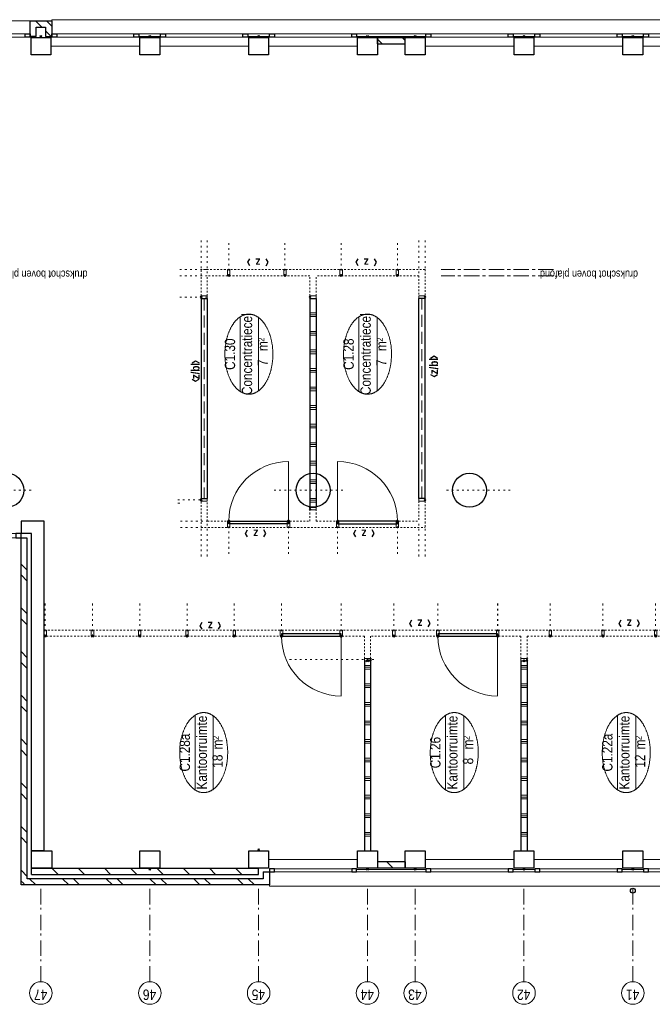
# Model space of a CAD drawing. Header units: millimetres. Extents: x 274596 to 660162, y 141333 to 298920.
# Tile 11 of 165: x 356971 to 367199, y 186494 to 202415. Entities that reach past the tile are written whole.
import ezdxf
from ezdxf.enums import TextEntityAlignment as Align

# ---------------------------------------------------------------- set-up
doc = ezdxf.new("R2010")
doc.units = ezdxf.units.MM
doc.header["$LTSCALE"] = 400
doc.header["$PDMODE"] = 3
doc.header["$PDSIZE"] = 15
for name, pattern in [('STYLE_02', [0.694427, 0.486069, -0.208359]), ('STYLE_05', [0.208282, 0.069427, -0.138855]), ('STYLE_06', [1.041641, 0.625, -0.208282, 0.069427, -0.138931]), ('STYLE_19', [1, 0.625, -0.125, 0.125, -0.125]), ('STYLE_21', [0.138889, 0.069444, -0.069444])]:
    doc.linetypes.add(name, pattern=pattern)
for name, color, linetype, lineweight in [('Binnenkozijnen', 140, 'Continuous', 15), ('Buitenkozijnen', 140, 'Continuous', 15), ('Interieur-deur', 43, 'Continuous', 9), ('Interieur-scheidingswand-horizontaal', 5, 'Continuous', 25), ('Interieur-systeemwand glas', 140, 'STYLE_21', 15), ('Kozijnmerken', 43, 'Continuous', 9), ('Lijn-stramien', 5, 'STYLE_06', 9), ('mat-baksteen', 5, 'Continuous', 25), ('mat-beton (ihwg)', 5, 'Continuous', 25), ('mat-kalkzandsteen', 5, 'Continuous', 25), ('None', 7, 'Continuous', 9), ('Ruimtenummers', 5, 'Continuous', 25), ('Tekst', 140, 'Continuous', 15), ('~None', 5, 'Continuous', 9)]:
    doc.layers.add(name, color=color, linetype=linetype, lineweight=lineweight)
doc.styles.add('Abadi MT Condensed Light', font='txt', dxfattribs={"height": 176.388889})
doc.styles.add('Arial Narrow', font='ARIALN.TTF', dxfattribs={"height": 222.25})
doc.styles.add('Arial Narrow (bold)', font='ARIALNB.TTF', dxfattribs={"height": 172.861111})
doc.styles.get("Standard").update_dxf_attribs({"font": 'arial.ttf'})

# ---------------------------------------------------------------- blocks, each defined once
blk = doc.blocks.new('*X194')
at = {"layer": 'None', "lineweight": 9}
for p, q in [((-15900, 24690), (-15900, 24790)), ((-15870, 24690), (-15870, 24790)), ((-15840, 24690), (-15840, 24790)), ((-15600, 24690), (-15600, 24790)), ((-15570, 24690), (-15570, 24790)), ((-15540, 24690), (-15540, 24790)), ((-15300, 24690), (-15300, 24790)), ((-15270, 24690), (-15270, 24790)), ((-15240, 24690), (-15240, 24790)), ((-15000, 24690), (-15000, 24790)), ((-14970, 24690), (-14970, 24790)), ((-14940, 24690), (-14940, 24790)), ((-14700, 24690), (-14700, 24790)), ((-14670, 24690), (-14670, 24790)), ((-14640, 24690), (-14640, 24790)), ((-14400, 24690), (-14400, 24790)), ((-14370, 24690), (-14370, 24790)), ((-14340, 24690), (-14340, 24790)), ((-14100, 24690), (-14100, 24790)), ((-14070, 24690), (-14070, 24790)), ((-14040, 24690), (-14040, 24790)), ((-13800, 24690), (-13800, 24790)), ((-13770, 24690), (-13770, 24790)), ((-13740, 24690), (-13740, 24790)), ((-13500, 24690), (-13500, 24790)), ((-13470, 24690), (-13470, 24790)), ((-13440, 24690), (-13440, 24790)), ((-13200, 24690), (-13200, 24790)), ((-13170, 24690), (-13170, 24790)), ((-13140, 24690), (-13140, 24790))]:
    blk.add_line(p, q, dxfattribs=at)
blk = doc.blocks.new('*X197')
at = {"layer": 'None', "lineweight": 9}
for p, q in [((-15900, 27220), (-15900, 27320)), ((-15870, 27220), (-15870, 27320)), ((-15840, 27220), (-15840, 27320)), ((-15600, 27220), (-15600, 27320)), ((-15570, 27220), (-15570, 27320)), ((-15540, 27220), (-15540, 27320)), ((-15300, 27220), (-15300, 27320)), ((-15270, 27220), (-15270, 27320)), ((-15240, 27220), (-15240, 27320)), ((-15000, 27220), (-15000, 27320)), ((-14970, 27220), (-14970, 27320)), ((-14940, 27220), (-14940, 27320)), ((-14700, 27220), (-14700, 27320)), ((-14670, 27220), (-14670, 27320)), ((-14640, 27220), (-14640, 27320)), ((-14400, 27220), (-14400, 27320)), ((-14370, 27220), (-14370, 27320)), ((-14340, 27220), (-14340, 27320)), ((-14100, 27220), (-14100, 27320)), ((-14070, 27220), (-14070, 27320)), ((-14040, 27220), (-14040, 27320)), ((-13800, 27220), (-13800, 27320)), ((-13770, 27220), (-13770, 27320)), ((-13740, 27220), (-13740, 27320)), ((-13500, 27220), (-13500, 27320)), ((-13470, 27220), (-13470, 27320)), ((-13440, 27220), (-13440, 27320)), ((-13200, 27220), (-13200, 27320)), ((-13170, 27220), (-13170, 27320)), ((-13140, 27220), (-13140, 27320))]:
    blk.add_line(p, q, dxfattribs=at)
blk = doc.blocks.new('Kolom O 550')
at = {"layer": 'mat-beton (ihwg)', "lineweight": 25}
blk.add_circle((0, 0), 275, dxfattribs=at)
blk = doc.blocks.new('*X825')
at = {"layer": 'None', "lineweight": 9}
for p, q in [((-2819, 32536), (-2719, 32636)), ((-2761, 32418), (-2719, 32460))]:
    blk.add_line(p, q, dxfattribs=at)
blk = doc.blocks.new('*X826')
at = {"layer": 'None', "lineweight": 9}
for p, q in [((-2969, 32386), (-2880, 32475)), ((-2804, 32375), (-2761, 32418))]:
    blk.add_line(p, q, dxfattribs=at)
blk = doc.blocks.new('*X827')
at = {"layer": 'None', "lineweight": 9}
for p, q in [((-3089, 27034), (-3013, 27110)), ((-3038, 26660), (-2989, 26710))]:
    blk.add_line(p, q, dxfattribs=at)
blk = doc.blocks.new('*X828')
at = {"layer": 'None', "lineweight": 9}
for p, q in [((-16658, 32839), (-16627, 32870)), ((-16551, 32770), (-16451, 32870)), ((-16020, 32770), (-15920, 32870)), ((-15844, 32770), (-15744, 32870)), ((-15313, 32770), (-15213, 32870)), ((-15137, 32770), (-15037, 32870)), ((-14606, 32770), (-14506, 32870)), ((-14430, 32770), (-14330, 32870)), ((-13899, 32770), (-13799, 32870)), ((-13723, 32770), (-13623, 32870)), ((-13192, 32770), (-13092, 32870)), ((-13016, 32770), (-12916, 32870)), ((-12485, 32770), (-12385, 32870)), ((-12308, 32770), (-12208, 32870)), ((-11778, 32770), (-11678, 32870)), ((-11601, 32770), (-11501, 32870))]:
    blk.add_line(p, q, dxfattribs=at)
blk = doc.blocks.new('Gevelpui best 1410 (2D)')
at = {"layer": 'Buitenkozijnen', "lineweight": 15}
for p, q in [((-260, 0), (-260, -1410)), ((-260, 0), (-210, 0)), ((-210, 0), (-210, -1410)), ((-260, -1410), (-210, -1410))]:
    blk.add_line(p, q, dxfattribs=at)
at = {"layer": 'Buitenkozijnen', "color": 92, "lineweight": 25}
for points in [[(-260, 0), (-210, 0), (-210, -80), (-260, -80)], [(-260, -1330), (-210, -1330), (-210, -1410), (-260, -1410)]]:
    blk.add_lwpolyline(points, close=True, dxfattribs=at)
at = {"layer": 'None', "color": 43, "linetype": 'Continuous', "lineweight": 9}
blk.add_line((-410, 15), (-410, -1425), dxfattribs=at)
blk = doc.blocks.new('*X860')
at = {"layer": 'None', "lineweight": 9}
blk.add_line((-16419, 26856), (-16319, 26956), dxfattribs=at)
blk = doc.blocks.new('*U52')
at = {"layer": 'Buitenkozijnen', "lineweight": 15}
for p, q in [((-10, 0), (-10, -1960)), ((-10, 0), (40, 0)), ((40, 0), (40, -1960)), ((-10, -1960), (40, -1960))]:
    blk.add_line(p, q, dxfattribs=at)
blk = doc.blocks.new('Gevelpui best 1960')
at = {"layer": 'Buitenkozijnen', "color": 43, "lineweight": 9}
blk.add_line((250, 0), (250, -1960), dxfattribs=at)
at = {"layer": 'Buitenkozijnen', "color": 92, "lineweight": 25}
for points in [[(-10, 0), (40, 0), (40, -80), (-10, -80)], [(-10, -1880), (40, -1880), (40, -1960), (-10, -1960)]]:
    blk.add_lwpolyline(points, close=True, dxfattribs=at)
at = {"layer": 'Buitenkozijnen'}
blk.add_blockref('*U52', (0, 0), dxfattribs=at)
blk = doc.blocks.new('*X893')
at = {"layer": 'None', "lineweight": 9}
for p, q in [((-16689, 32809), (-16658, 32839)), ((-16689, 32632), (-16589, 32732)), ((-16689, 32101), (-16589, 32201)), ((-16689, 31925), (-16589, 32025)), ((-16689, 31394), (-16589, 31494)), ((-16689, 31218), (-16589, 31318)), ((-16689, 30687), (-16589, 30787)), ((-16689, 30511), (-16589, 30611)), ((-16689, 29980), (-16589, 30080)), ((-16689, 29804), (-16589, 29904)), ((-16689, 29273), (-16589, 29373)), ((-16689, 29097), (-16589, 29197))]:
    blk.add_line(p, q, dxfattribs=at)
blk = doc.blocks.new('*X894')
at = {"layer": 'None', "lineweight": 9}
for p, q in [((-16519, 32696), (-16515, 32700)), ((-16519, 32271), (-16419, 32371)), ((-16519, 31847), (-16419, 31947)), ((-16519, 31423), (-16419, 31523)), ((-16519, 30999), (-16419, 31099)), ((-16519, 30574), (-16419, 30674)), ((-16519, 30150), (-16419, 30250)), ((-16519, 29726), (-16419, 29826)), ((-16519, 29302), (-16419, 29402))]:
    blk.add_line(p, q, dxfattribs=at)
blk = doc.blocks.new('*U895')
at = {"layer": 'Buitenkozijnen', "lineweight": 15}
for p, q in [((-11079, 34700), (-11009, 34700)), ((-11079, 32870), (-11079, 34700)), ((-11009, 32870), (-11009, 34700)), ((-11079, 32870), (-11009, 32870))]:
    blk.add_line(p, q, dxfattribs=at)
blk = doc.blocks.new('*U896')
at = {"layer": 'Buitenkozijnen', "color": 92, "lineweight": 25}
for points in [[(-11009, 34700), (-11079, 34700), (-11079, 34617), (-11009, 34617)], [(-11009, 32953), (-11079, 32953), (-11079, 32870), (-11009, 32870)]]:
    blk.add_lwpolyline(points, close=True, dxfattribs=at)
at = {"layer": 'Buitenkozijnen'}
blk.add_blockref('*U895', (0, 0), dxfattribs=at)
blk = doc.blocks.new('HWA')
at = {"layer": 'None', "color": 92, "linetype": 'Continuous', "lineweight": 25}
blk.add_circle((0, -74), 40, dxfattribs=at)
blk = doc.blocks.new('Kolom 280x320')
at = {"layer": 'mat-beton (ihwg)', "lineweight": 25}
blk.add_lwpolyline([(-300, 160), (-20, 160), (-20, -160), (-300, -160)], close=True, dxfattribs=at)
at = {"layer": 'None', "color": 92, "linetype": 'Continuous', "lineweight": 5}
blk.add_point((0, 0), dxfattribs=at)
blk = doc.blocks.new('Ruimtenummer UV 50')
at = {"layer": 'Ruimtenummers', "color": 8, "lineweight": 5}
for p, q in [((602, 157), (-602, 157)), ((595, -137), (-595, -137))]:
    blk.add_line(p, q, dxfattribs=at)
blk.add_open_spline([(-323, 354), (-173, 406), (173, 406), (323, 354), (473, 302), (560, 212), (647, 122), (647, 18), (647, -86), (560, -176), (473, -266), (323, -318), (173, -370), (-173, -370), (-323, -318), (-474, -266), (-560, -176), (-647, -86), (-647, 18), (-647, 122), (-560, 212), (-474, 302), (-323, 354)], degree=2, knots=[0, 0, 0, 0.09962, 0.19924, 0.19924, 0.283607, 0.283607, 0.349619, 0.349619, 0.415638, 0.415638, 0.5, 0.5, 0.59962, 0.69924, 0.69924, 0.783607, 0.783607, 0.849619, 0.849619, 0.915638, 0.915638, 1, 1, 1], dxfattribs=at)
at = {"layer": 'Ruimtenummers', "attachment_point": 2, "style": 'Arial Narrow'}
for s, insert, char_height in [(' 2', (220, -133), 96.8), (' m', (104, -122), 165.9)]:
    blk.add_mtext(s, dxfattribs=dict(at, insert=insert, char_height=char_height))
at = {"layer": 'Ruimtenummers', "style": 'Arial Narrow'}
for tag, p in [('Nummer', (0, 407)), ('Naam', (0, 132)), ('Oppervlak', (-138, -122))]:
    blk.add_attdef(tag, text='', height=166, dxfattribs=at).set_placement(p, align=Align.TOP_CENTER)
blk = doc.blocks.new('Kozijnmerk 50')
at = {"layer": 'Kozijnmerken', "color": 92, "linetype": 'Continuous', "lineweight": 25}
for points in [[(-132, 51), (-165, -6), (-132, -62)], [(132, 51), (165, -6), (132, -62)]]:
    blk.add_lwpolyline(points, dxfattribs=at)
at = {"layer": 'None', "color": 43, "style": 'Arial Narrow (bold)'}
blk.add_attdef('merk', text='', height=138, dxfattribs=at).set_placement((0, 0), align=Align.MIDDLE_CENTER)
blk = doc.blocks.new('*U1469')
at = {"layer": 'Interieur-systeemwand glas', "lineweight": 15}
for p, q in [((-10909, 29960), (-10909, 26340)), ((-10809, 29860), (-10809, 28200)), ((-10809, 28100), (-10809, 26440))]:
    blk.add_line(p, q, dxfattribs=at)
blk = doc.blocks.new('*U1470')
at = {"layer": 'Interieur-scheidingswand-horizontaal', "lineweight": 25}
for p, q in [((-10442, 29960), (-10442, 29860)), ((-7206, 29960), (-10442, 29960)), ((-7206, 29960), (-7206, 29860)), ((-7206, 29860), (-10442, 29860))]:
    blk.add_line(p, q, dxfattribs=at)
at = {"layer": 'Interieur-scheidingswand-horizontaal', "linetype": 'STYLE_02', "lineweight": 9}
blk.add_line((-7206, 29910), (-10442, 29910), dxfattribs=at)
blk = doc.blocks.new('*X1471')
at = {"layer": 'None', "lineweight": 9}
for p, q in [((-10500, 28100), (-10500, 28200)), ((-10470, 28100), (-10470, 28200)), ((-10440, 28100), (-10440, 28200)), ((-10200, 28100), (-10200, 28200)), ((-10170, 28100), (-10170, 28200)), ((-10140, 28100), (-10140, 28200)), ((-9900, 28100), (-9900, 28200)), ((-9870, 28100), (-9870, 28200)), ((-9840, 28100), (-9840, 28200)), ((-9600, 28100), (-9600, 28200)), ((-9570, 28100), (-9570, 28200)), ((-9540, 28100), (-9540, 28200)), ((-9300, 28100), (-9300, 28200)), ((-9270, 28100), (-9270, 28200)), ((-9240, 28100), (-9240, 28200)), ((-9000, 28100), (-9000, 28200)), ((-8970, 28100), (-8970, 28200)), ((-8940, 28100), (-8940, 28200)), ((-8700, 28100), (-8700, 28200)), ((-8670, 28100), (-8670, 28200)), ((-8640, 28100), (-8640, 28200)), ((-8400, 28100), (-8400, 28200)), ((-8370, 28100), (-8370, 28200)), ((-8340, 28100), (-8340, 28200)), ((-8100, 28100), (-8100, 28200)), ((-8070, 28100), (-8070, 28200)), ((-8040, 28100), (-8040, 28200)), ((-7800, 28100), (-7800, 28200)), ((-7770, 28100), (-7770, 28200)), ((-7740, 28100), (-7740, 28200)), ((-7500, 28100), (-7500, 28200)), ((-7470, 28100), (-7470, 28200)), ((-7440, 28100), (-7440, 28200))]:
    blk.add_line(p, q, dxfattribs=at)
blk = doc.blocks.new('*U1472')
at = {"layer": 'Interieur-scheidingswand-horizontaal', "lineweight": 25}
for p, q in [((-10584, 28200), (-10584, 28100)), ((-7206, 28200), (-10584, 28200)), ((-7206, 28200), (-7206, 28100)), ((-7206, 28100), (-10584, 28100))]:
    blk.add_line(p, q, dxfattribs=at)
at = {"layer": 'Interieur-scheidingswand-horizontaal'}
blk.add_blockref('*X1471', (0, 0), dxfattribs=at)
blk = doc.blocks.new('*U1473')
at = {"layer": 'Interieur-systeemwand glas', "lineweight": 15}
for p, q in [((-10909, 29960), (-10482, 29960)), ((-10809, 29860), (-10482, 29860))]:
    blk.add_line(p, q, dxfattribs=at)
blk = doc.blocks.new('*U1474')
at = {"layer": 'Interieur-systeemwand glas', "lineweight": 15}
for p, q in [((-10809, 28200), (-10559, 28200)), ((-10809, 28100), (-10559, 28100))]:
    blk.add_line(p, q, dxfattribs=at)
blk = doc.blocks.new('*U1475')
at = {"layer": 'Interieur-deur', "color": 140, "linetype": 'Continuous', "lineweight": 15}
blk.add_line((-9845, 27753), (-10809, 27753), dxfattribs=at)
at = {"layer": 'Interieur-deur', "color": 92, "linetype": 'Continuous', "lineweight": 25}
blk.add_lwpolyline([(-10809, 26787), (-10809, 27753), (-10849, 27753), (-10849, 26787)], close=True, dxfattribs=at)
at = {"layer": 'Interieur-deur', "color": 140, "linetype": 'Continuous', "lineweight": 15}
blk.add_arc((-10809, 27753), 966, 270, 0, dxfattribs=at)
at = {"layer": 'Interieur-systeemwand glas', "color": 43, "linetype": 'Continuous', "lineweight": 9}
for points in [[(-10809, 27733), (-10809, 27773), (-10909, 27773), (-10909, 27733)], [(-10809, 26767), (-10809, 26807), (-10909, 26807), (-10909, 26767)]]:
    blk.add_lwpolyline(points, close=True, dxfattribs=at)
at = {"layer": 'Lijn-stramien', "color": 8, "linetype": 'STYLE_05', "lineweight": 5}
for p, q in [((-10809, 27753), (-11385, 27753)), ((-10809, 26787), (-11385, 26787))]:
    blk.add_line(p, q, dxfattribs=at)
at = {"layer": 'None', "linetype": 'Continuous', "lineweight": 5}
for p in [(-10809, 27753), (-10809, 26787)]:
    blk.add_point(p, dxfattribs=at)
blk = doc.blocks.new('*U1476')
at = {"layer": 'Interieur-systeemwand glas', "lineweight": 15}
for p, q in [((-10482, 26440), (-10809, 26440)), ((-10482, 26340), (-10909, 26340))]:
    blk.add_line(p, q, dxfattribs=at)
blk = doc.blocks.new('*U1477')
at = {"layer": 'Interieur-deur', "color": 140, "linetype": 'Continuous', "lineweight": 15}
blk.add_line((-9845, 28547), (-10809, 28547), dxfattribs=at)
at = {"layer": 'Interieur-deur', "color": 92, "linetype": 'Continuous', "lineweight": 25}
blk.add_lwpolyline([(-10809, 29513), (-10809, 28547), (-10849, 28547), (-10849, 29513)], close=True, dxfattribs=at)
at = {"layer": 'Interieur-deur', "color": 140, "linetype": 'Continuous', "lineweight": 15}
blk.add_arc((-10809, 28547), 966, 0, 90, dxfattribs=at)
at = {"layer": 'Interieur-systeemwand glas', "color": 43, "linetype": 'Continuous', "lineweight": 9}
for points in [[(-10809, 29533), (-10809, 29493), (-10909, 29493), (-10909, 29533)], [(-10809, 28567), (-10809, 28527), (-10909, 28527), (-10909, 28567)]]:
    blk.add_lwpolyline(points, close=True, dxfattribs=at)
at = {"layer": 'Lijn-stramien', "color": 8, "linetype": 'STYLE_05', "lineweight": 5}
for p, q in [((-10809, 29513), (-11385, 29513)), ((-10809, 28547), (-11385, 28547))]:
    blk.add_line(p, q, dxfattribs=at)
at = {"layer": 'None', "linetype": 'Continuous', "lineweight": 5}
for p in [(-10809, 29513), (-10809, 28547)]:
    blk.add_point(p, dxfattribs=at)
blk = doc.blocks.new('*U1478')
at = {"layer": 'Interieur-systeemwand glas', "color": 43, "linetype": 'Continuous', "lineweight": 9}
blk.add_lwpolyline([(-10584, 28200), (-10584, 28100), (-10624, 28100), (-10624, 28200)], close=True, dxfattribs=at)
at = {"layer": 'Interieur-systeemwand glas', "color": 43, "linetype": 'Continuous', "lineweight": 15}
blk.add_point((-10604, 28200), dxfattribs=at)
blk = doc.blocks.new('*U1489')
at = {"layer": 'Interieur-scheidingswand-horizontaal', "lineweight": 25}
for p, q in [((-10442, 26440), (-7206, 26440)), ((-10442, 26340), (-10442, 26440)), ((-7206, 26340), (-7206, 26440)), ((-10442, 26340), (-7206, 26340))]:
    blk.add_line(p, q, dxfattribs=at)
at = {"layer": 'Interieur-scheidingswand-horizontaal', "linetype": 'STYLE_02', "lineweight": 9}
blk.add_line((-10442, 26390), (-7206, 26390), dxfattribs=at)
blk = doc.blocks.new('*U1490')
at = {"layer": 'Interieur-systeemwand glas', "lineweight": 15}
for p, q in [((-6739, 26340), (-6739, 29960)), ((-6839, 28200), (-6839, 29860)), ((-6839, 26440), (-6839, 28100))]:
    blk.add_line(p, q, dxfattribs=at)
blk = doc.blocks.new('*U1491')
at = {"layer": 'Interieur-systeemwand glas', "lineweight": 15}
for p, q in [((-7166, 29960), (-6739, 29960)), ((-7166, 29860), (-6839, 29860))]:
    blk.add_line(p, q, dxfattribs=at)
blk = doc.blocks.new('*U1492')
at = {"layer": 'Interieur-systeemwand glas', "lineweight": 15}
for p, q in [((-7166, 28200), (-6839, 28200)), ((-7166, 28100), (-6839, 28100))]:
    blk.add_line(p, q, dxfattribs=at)
blk = doc.blocks.new('*U1493')
at = {"layer": 'Interieur-systeemwand glas', "lineweight": 15}
for p, q in [((-6839, 26440), (-7166, 26440)), ((-6739, 26340), (-7166, 26340))]:
    blk.add_line(p, q, dxfattribs=at)
blk = doc.blocks.new('*U1502')
at = {"layer": 'Interieur-systeemwand glas', "color": 43, "linetype": 'Continuous', "lineweight": 9}
blk.add_lwpolyline([(-6839, 29533), (-6839, 29493), (-6739, 29493), (-6739, 29533)], close=True, dxfattribs=at)
at = {"layer": 'None', "linetype": 'Continuous', "lineweight": 5}
blk.add_point((-6839, 29513), dxfattribs=at)
blk = doc.blocks.new('*U1503')
at = {"layer": 'Interieur-systeemwand glas', "color": 43, "linetype": 'Continuous', "lineweight": 9}
blk.add_lwpolyline([(-6839, 28624), (-6839, 28584), (-6739, 28584), (-6739, 28624)], close=True, dxfattribs=at)
at = {"layer": 'None', "linetype": 'Continuous', "lineweight": 5}
blk.add_point((-6839, 28604), dxfattribs=at)
blk = doc.blocks.new('*U1504')
at = {"layer": 'Interieur-systeemwand glas', "color": 43, "linetype": 'Continuous', "lineweight": 9}
blk.add_lwpolyline([(-6839, 27676), (-6839, 27716), (-6739, 27716), (-6739, 27676)], close=True, dxfattribs=at)
at = {"layer": 'None', "linetype": 'Continuous', "lineweight": 5}
blk.add_point((-6839, 27696), dxfattribs=at)
blk = doc.blocks.new('*U1505')
at = {"layer": 'Interieur-systeemwand glas', "color": 43, "linetype": 'Continuous', "lineweight": 9}
blk.add_lwpolyline([(-6839, 26767), (-6839, 26807), (-6739, 26807), (-6739, 26767)], close=True, dxfattribs=at)
at = {"layer": 'None', "linetype": 'Continuous', "lineweight": 5}
blk.add_point((-6839, 26787), dxfattribs=at)
blk = doc.blocks.new('*U1506')
at = {"layer": 'Interieur-systeemwand glas', "color": 43, "linetype": 'Continuous', "lineweight": 9}
blk.add_lwpolyline([(-7206, 29960), (-7206, 29860), (-7166, 29860), (-7166, 29960)], close=True, dxfattribs=at)
at = {"layer": 'Interieur-systeemwand glas', "color": 43, "linetype": 'Continuous', "lineweight": 15}
blk.add_point((-7186, 29960), dxfattribs=at)
blk = doc.blocks.new('*U1507')
at = {"layer": 'Interieur-systeemwand glas', "color": 43, "linetype": 'Continuous', "lineweight": 9}
blk.add_lwpolyline([(-7206, 28200), (-7206, 28100), (-7166, 28100), (-7166, 28200)], close=True, dxfattribs=at)
at = {"layer": 'Interieur-systeemwand glas', "color": 43, "linetype": 'Continuous', "lineweight": 15}
blk.add_point((-7186, 28200), dxfattribs=at)
blk = doc.blocks.new('*U1508')
at = {"layer": 'Interieur-systeemwand glas', "color": 43, "linetype": 'Continuous', "lineweight": 9}
blk.add_lwpolyline([(-7206, 26340), (-7206, 26440), (-7166, 26440), (-7166, 26340)], close=True, dxfattribs=at)
at = {"layer": 'Interieur-systeemwand glas', "color": 43, "linetype": 'Continuous', "lineweight": 15}
blk.add_point((-7186, 26340), dxfattribs=at)
blk = doc.blocks.new('*U1527')
at = {"layer": 'Interieur-systeemwand glas', "color": 43, "linetype": 'Continuous', "lineweight": 9}
for points in [[(-10442, 29960), (-10442, 29860), (-10482, 29860), (-10482, 29960)], [(-10442, 26340), (-10442, 26440), (-10482, 26440), (-10482, 26340)]]:
    blk.add_lwpolyline(points, close=True, dxfattribs=at)
at = {"layer": 'Interieur-systeemwand glas', "color": 43, "linetype": 'Continuous', "lineweight": 15}
for p in [(-10462, 29960), (-10462, 26340)]:
    blk.add_point(p, dxfattribs=at)
at = {"layer": 'Lijn-stramien', "color": 8, "linetype": 'STYLE_05', "lineweight": 5}
for p, q in [((-10909, 30293), (-10909, 29955)), ((-10809, 30293), (-10809, 29855)), ((-10462, 30338), (-10462, 29960)), ((-7186, 29860), (-7186, 30333)), ((-6839, 29860), (-6839, 30333)), ((-6739, 29860), (-6739, 30333)), ((-11377, 29960), (-10909, 29960)), ((-6271, 29960), (-6739, 29960)), ((-11377, 29860), (-10809, 29860)), ((-6271, 29860), (-6839, 29860)), ((-6839, 29513), (-6263, 29513)), ((-6839, 28604), (-6263, 28604)), ((-6839, 27696), (-6263, 27696)), ((-6839, 26787), (-6263, 26787)), ((-11377, 26440), (-10809, 26440)), ((-6271, 26440), (-6839, 26440)), ((-11377, 26340), (-10909, 26340)), ((-6271, 26340), (-6739, 26340))]:
    blk.add_line(p, q, dxfattribs=at)
at = {"layer": 'Interieur-scheidingswand-horizontaal'}
for name in ['*U1470', '*U1472', '*U1489']:
    blk.add_blockref(name, (0, 0), dxfattribs=at)
at = {"layer": 'Interieur-systeemwand glas'}
for name in ['*U1469', '*U1473', '*U1491', '*U1490', '*U1474', '*U1492', '*U1476', '*U1493']:
    blk.add_blockref(name, (0, 0), dxfattribs=at)
at = {"layer": 'Interieur-systeemwand glas', "color": 7}
for name in ['*U1477', '*U1475']:
    blk.add_blockref(name, (0, 0), dxfattribs=at)
at = {"layer": 'None', "color": 7}
for name in ['*U1506', '*U1502', '*U1503', '*U1478', '*U1507', '*U1504', '*U1505', '*U1508']:
    blk.add_blockref(name, (0, 0), dxfattribs=at)
blk = doc.blocks.new('*U1532')
at = {"layer": 'Binnenkozijnen', "color": 7}
blk.add_blockref('*U1527', (0, 0), dxfattribs=at)
blk = doc.blocks.new('*U1538')
at = {"layer": '~None', "color": 140, "linetype": 'STYLE_19', "lineweight": 15}
for p, q in [((-6839, 24260), (-6839, 26080)), ((-6739, 24260), (-6739, 26080))]:
    blk.add_line(p, q, dxfattribs=at)
blk = doc.blocks.new('*U1539')
at = {"layer": 'None', "color": 7}
blk.add_blockref('*U1538', (0, 0), dxfattribs=at)
at = {"layer": 'Tekst', "color": 43, "insert": (-6882, 22897), "char_height": 127, "attachment_point": 1, "rotation": 90, "style": 'Abadi MT Condensed Light'}
blk.add_mtext('drukschot boven plafond', dxfattribs=at)
blk = doc.blocks.new('*U1552')
at = {"layer": '~None', "color": 140, "linetype": 'STYLE_19', "lineweight": 15}
for p, q in [((-6739, 34800), (-8499, 34800)), ((-6739, 33160), (-6739, 34800)), ((-6839, 34700), (-8499, 34700)), ((-6839, 33160), (-6839, 34700))]:
    blk.add_line(p, q, dxfattribs=at)
at = {"layer": 'Tekst', "color": 43, "insert": (-6882, 31797), "char_height": 127, "attachment_point": 1, "rotation": 90, "style": 'Abadi MT Condensed Light'}
blk.add_mtext('drukschot boven plafond', dxfattribs=at)
blk = doc.blocks.new('*U1574')
at = {"layer": 'Interieur-systeemwand glas', "lineweight": 15}
for p, q in [((-13028, 24790), (-12669, 24790)), ((-13028, 24690), (-12669, 24690))]:
    blk.add_line(p, q, dxfattribs=at)
blk = doc.blocks.new('*U1576')
at = {"layer": 'Kozijnmerken', "color": 92, "linetype": 'Continuous', "lineweight": 25}
for points in [[(-12517, 23169), (-12460, 23202), (-12404, 23169)], [(-12517, 22905), (-12460, 22872), (-12404, 22905)]]:
    blk.add_lwpolyline(points, dxfattribs=at)
at = {"layer": 'Kozijnmerken', "color": 0, "flags": 1}
blk.add_attdef('merk', (-12566, 22864), '', height=4.23, dxfattribs=at)
at = {"layer": 'None', "color": 43, "insert": (-12466, 23037), "char_height": 138, "attachment_point": 5, "rotation": 90, "style": 'Arial Narrow (bold)'}
blk.add_mtext('z', dxfattribs=at)
blk = doc.blocks.new('*U1577')
at = {"layer": 'Kozijnmerken', "color": 92, "linetype": 'Continuous', "lineweight": 25}
for points in [[(-12517, 26554), (-12460, 26587), (-12404, 26554)], [(-12517, 26290), (-12460, 26257), (-12404, 26290)]]:
    blk.add_lwpolyline(points, dxfattribs=at)
at = {"layer": 'Kozijnmerken', "color": 0, "flags": 1}
blk.add_attdef('merk', (-12566, 26249), '', height=4.23, dxfattribs=at)
at = {"layer": 'None', "color": 43, "insert": (-12466, 26422), "char_height": 138, "attachment_point": 5, "rotation": 90, "style": 'Arial Narrow (bold)'}
blk.add_mtext('z', dxfattribs=at)
blk = doc.blocks.new('*U1578')
at = {"layer": 'Kozijnmerken', "color": 92, "linetype": 'Continuous', "lineweight": 25}
for points in [[(-12555, 29944), (-12498, 29977), (-12442, 29944)], [(-12555, 29680), (-12498, 29647), (-12442, 29680)]]:
    blk.add_lwpolyline(points, dxfattribs=at)
at = {"layer": 'Kozijnmerken', "color": 0, "flags": 1}
blk.add_attdef('merk', (-12604, 29640), '', height=4.23, dxfattribs=at)
at = {"layer": 'None', "color": 43, "insert": (-12504, 29812), "char_height": 138, "attachment_point": 5, "rotation": 90, "style": 'Arial Narrow (bold)'}
blk.add_mtext('z', dxfattribs=at)
blk = doc.blocks.new('*U1593')
at = {"layer": 'Interieur-systeemwand glas', "color": 43, "linetype": 'Continuous', "lineweight": 9}
for points in [[(-12669, 25185), (-12569, 25185), (-12569, 25145), (-12669, 25145)], [(-13066, 24690), (-13066, 24790), (-13026, 24790), (-13026, 24690)], [(-12669, 24334), (-12569, 24334), (-12569, 24294), (-12669, 24294)]]:
    blk.add_lwpolyline(points, close=True, dxfattribs=at)
at = {"layer": 'Interieur-systeemwand glas', "color": 43, "linetype": 'Continuous', "lineweight": 15}
for p in [(-12669, 25165), (-12669, 25165), (-13046, 24690), (-12669, 24314)]:
    blk.add_point(p, dxfattribs=at)
at = {"layer": 'Lijn-stramien', "color": 8, "linetype": 'STYLE_05', "lineweight": 5}
for p, q in [((-12669, 25165), (-12093, 25165)), ((-12669, 25165), (-12093, 25165)), ((-12669, 24314), (-12093, 24314))]:
    blk.add_line(p, q, dxfattribs=at)
at = {"layer": 'None', "linetype": 'Continuous', "lineweight": 5}
blk.add_point((-13066, 24740), dxfattribs=at)
blk = doc.blocks.new('*U1596')
at = {"layer": 'Interieur-systeemwand glas', "color": 43, "linetype": 'Continuous', "lineweight": 9}
blk.add_lwpolyline([(-12669, 23483), (-12569, 23483), (-12569, 23443), (-12669, 23443)], close=True, dxfattribs=at)
at = {"layer": 'Interieur-systeemwand glas', "color": 43, "linetype": 'Continuous', "lineweight": 15}
for p in [(-12669, 24314), (-12669, 23463)]:
    blk.add_point(p, dxfattribs=at)
at = {"layer": 'Lijn-stramien', "color": 8, "linetype": 'STYLE_05', "lineweight": 5}
for p, q in [((-12669, 24314), (-12093, 24314)), ((-12669, 23463), (-12093, 23463))]:
    blk.add_line(p, q, dxfattribs=at)
blk = doc.blocks.new('*U1598')
at = {"layer": 'Interieur-systeemwand glas', "color": 43, "linetype": 'Continuous', "lineweight": 9}
blk.add_lwpolyline([(-12669, 22632), (-12569, 22632), (-12569, 22592), (-12669, 22592)], close=True, dxfattribs=at)
at = {"layer": 'Interieur-systeemwand glas', "color": 43, "linetype": 'Continuous', "lineweight": 15}
for p in [(-12669, 23463), (-12669, 22612)]:
    blk.add_point(p, dxfattribs=at)
at = {"layer": 'Lijn-stramien', "color": 8, "linetype": 'STYLE_05', "lineweight": 5}
for p, q in [((-12669, 23463), (-12093, 23463)), ((-12669, 22612), (-12093, 22612))]:
    blk.add_line(p, q, dxfattribs=at)
blk = doc.blocks.new('*U1599')
at = {"layer": 'Interieur-deur', "color": 140, "linetype": 'Continuous', "lineweight": 15}
blk.add_line((-13633, 25166), (-12669, 25166), dxfattribs=at)
at = {"layer": 'Interieur-deur', "color": 92, "linetype": 'Continuous', "lineweight": 25}
blk.add_lwpolyline([(-12669, 26132), (-12669, 25166), (-12629, 25166), (-12629, 26132)], close=True, dxfattribs=at)
at = {"layer": 'Interieur-deur', "color": 140, "linetype": 'Continuous', "lineweight": 15}
blk.add_arc((-12669, 25166), 966, 90, 180, dxfattribs=at)
at = {"layer": 'Interieur-systeemwand glas', "color": 43, "linetype": 'Continuous', "lineweight": 9}
for points in [[(-12669, 26152), (-12669, 26112), (-12569, 26112), (-12569, 26152)], [(-12669, 25186), (-12669, 25146), (-12569, 25146), (-12569, 25186)]]:
    blk.add_lwpolyline(points, close=True, dxfattribs=at)
at = {"layer": 'Lijn-stramien', "color": 8, "linetype": 'STYLE_05', "lineweight": 5}
for p, q in [((-12669, 26132), (-12093, 26132)), ((-12669, 25166), (-12093, 25166))]:
    blk.add_line(p, q, dxfattribs=at)
at = {"layer": 'None', "linetype": 'Continuous', "lineweight": 5}
for p in [(-12669, 26132), (-12669, 25166)]:
    blk.add_point(p, dxfattribs=at)
blk = doc.blocks.new('*U1601')
at = {"layer": 'Interieur-systeemwand glas', "color": 43, "linetype": 'Continuous', "lineweight": 9}
blk.add_lwpolyline([(-12669, 26152), (-12569, 26152), (-12569, 26112), (-12669, 26112)], close=True, dxfattribs=at)
at = {"layer": 'Interieur-systeemwand glas', "color": 43, "linetype": 'Continuous', "lineweight": 15}
for p in [(-12669, 26844), (-12669, 26132)]:
    blk.add_point(p, dxfattribs=at)
at = {"layer": 'Lijn-stramien', "color": 8, "linetype": 'STYLE_05', "lineweight": 5}
for p, q in [((-12669, 26844), (-12093, 26844)), ((-12669, 26132), (-12093, 26132))]:
    blk.add_line(p, q, dxfattribs=at)
blk = doc.blocks.new('*U1602')
at = {"layer": 'Interieur-deur', "color": 140, "linetype": 'Continuous', "lineweight": 15}
blk.add_line((-13633, 27695), (-12669, 27695), dxfattribs=at)
at = {"layer": 'Interieur-deur', "color": 92, "linetype": 'Continuous', "lineweight": 25}
blk.add_lwpolyline([(-12669, 28661), (-12669, 27695), (-12629, 27695), (-12629, 28661)], close=True, dxfattribs=at)
at = {"layer": 'Interieur-deur', "color": 140, "linetype": 'Continuous', "lineweight": 15}
blk.add_arc((-12669, 27695), 966, 90, 180, dxfattribs=at)
at = {"layer": 'Interieur-systeemwand glas', "color": 43, "linetype": 'Continuous', "lineweight": 9}
for points in [[(-12669, 28681), (-12669, 28641), (-12569, 28641), (-12569, 28681)], [(-12669, 27715), (-12669, 27675), (-12569, 27675), (-12569, 27715)]]:
    blk.add_lwpolyline(points, close=True, dxfattribs=at)
at = {"layer": 'Lijn-stramien', "color": 8, "linetype": 'STYLE_05', "lineweight": 5}
for p, q in [((-12669, 28661), (-12093, 28661)), ((-12669, 27695), (-12093, 27695))]:
    blk.add_line(p, q, dxfattribs=at)
at = {"layer": 'None', "linetype": 'Continuous', "lineweight": 5}
for p in [(-12669, 28661), (-12669, 27695)]:
    blk.add_point(p, dxfattribs=at)
blk = doc.blocks.new('*U1604')
at = {"layer": 'Interieur-systeemwand glas', "color": 43, "linetype": 'Continuous', "lineweight": 9}
blk.add_lwpolyline([(-12669, 32500), (-12569, 32500), (-12569, 32460), (-12669, 32460)], close=True, dxfattribs=at)
at = {"layer": 'Interieur-systeemwand glas', "color": 43, "linetype": 'Continuous', "lineweight": 15}
blk.add_point((-12669, 32480), dxfattribs=at)
blk = doc.blocks.new('*U1605')
at = {"layer": 'Interieur-systeemwand glas', "color": 43, "linetype": 'Continuous', "lineweight": 9}
blk.add_lwpolyline([(-12669, 31736), (-12569, 31736), (-12569, 31696), (-12669, 31696)], close=True, dxfattribs=at)
at = {"layer": 'Interieur-systeemwand glas', "color": 43, "linetype": 'Continuous', "lineweight": 15}
blk.add_point((-12669, 31716), dxfattribs=at)
blk = doc.blocks.new('*U1606')
at = {"layer": 'Interieur-systeemwand glas', "color": 43, "linetype": 'Continuous', "lineweight": 9}
blk.add_lwpolyline([(-12669, 30972), (-12569, 30972), (-12569, 30932), (-12669, 30932)], close=True, dxfattribs=at)
at = {"layer": 'Interieur-systeemwand glas', "color": 43, "linetype": 'Continuous', "lineweight": 15}
blk.add_point((-12669, 30952), dxfattribs=at)
blk = doc.blocks.new('*U1607')
at = {"layer": 'Interieur-systeemwand glas', "color": 43, "linetype": 'Continuous', "lineweight": 9}
blk.add_lwpolyline([(-12669, 30208), (-12569, 30208), (-12569, 30168), (-12669, 30168)], close=True, dxfattribs=at)
at = {"layer": 'Interieur-systeemwand glas', "color": 43, "linetype": 'Continuous', "lineweight": 15}
blk.add_point((-12669, 30188), dxfattribs=at)
blk = doc.blocks.new('*U1608')
at = {"layer": 'Interieur-systeemwand glas', "color": 43, "linetype": 'Continuous', "lineweight": 9}
blk.add_lwpolyline([(-12669, 29444), (-12569, 29444), (-12569, 29404), (-12669, 29404)], close=True, dxfattribs=at)
at = {"layer": 'Interieur-systeemwand glas', "color": 43, "linetype": 'Continuous', "lineweight": 15}
blk.add_point((-12669, 29424), dxfattribs=at)
blk = doc.blocks.new('*U1613')
at = {"layer": 'Interieur-systeemwand glas', "color": 43, "linetype": 'Continuous', "lineweight": 9}
blk.add_lwpolyline([(-12669, 28681), (-12569, 28681), (-12569, 28641), (-12669, 28641)], close=True, dxfattribs=at)
at = {"layer": 'Interieur-systeemwand glas', "color": 43, "linetype": 'Continuous', "lineweight": 15}
blk.add_point((-12669, 28661), dxfattribs=at)
at = {"layer": 'Lijn-stramien', "color": 8, "linetype": 'STYLE_05', "lineweight": 5}
for p, q in [((-12669, 32480), (-12093, 32480)), ((-12669, 31716), (-12093, 31716)), ((-12669, 30952), (-12093, 30952)), ((-12669, 30188), (-12093, 30188)), ((-12669, 29424), (-12093, 29424)), ((-12669, 28661), (-12093, 28661))]:
    blk.add_line(p, q, dxfattribs=at)
at = {"layer": 'None', "color": 7}
for name in ['*U1604', '*U1605', '*U1606', '*U1607', '*U1608']:
    blk.add_blockref(name, (0, 0), dxfattribs=at)
blk = doc.blocks.new('*U1620')
at = {"layer": 'Interieur-systeemwand glas', "lineweight": 15}
for p, q in [((-13028, 27320), (-12669, 27320)), ((-13028, 27220), (-12669, 27220))]:
    blk.add_line(p, q, dxfattribs=at)
blk = doc.blocks.new('*U1622')
at = {"layer": 'Interieur-systeemwand glas', "color": 43, "linetype": 'Continuous', "lineweight": 9}
for points in [[(-12669, 27715), (-12569, 27715), (-12569, 27675), (-12669, 27675)], [(-13066, 27220), (-13066, 27320), (-13026, 27320), (-13026, 27220)], [(-12669, 26864), (-12569, 26864), (-12569, 26824), (-12669, 26824)]]:
    blk.add_lwpolyline(points, close=True, dxfattribs=at)
at = {"layer": 'Interieur-systeemwand glas', "color": 43, "linetype": 'Continuous', "lineweight": 15}
for p in [(-12669, 27695), (-12669, 27695), (-13046, 27220), (-12669, 26844)]:
    blk.add_point(p, dxfattribs=at)
at = {"layer": 'Lijn-stramien', "color": 8, "linetype": 'STYLE_05', "lineweight": 5}
for p, q in [((-12669, 27695), (-12093, 27695)), ((-12669, 27695), (-12093, 27695)), ((-12669, 26844), (-12093, 26844))]:
    blk.add_line(p, q, dxfattribs=at)
at = {"layer": 'None', "linetype": 'Continuous', "lineweight": 5}
blk.add_point((-13066, 27270), dxfattribs=at)
blk = doc.blocks.new('*U1623')
at = {"layer": 'Interieur-scheidingswand-horizontaal', "color": 7}
for name in ['*U1613', '*U1602', '*U1599', '*U1596', '*U1598']:
    blk.add_blockref(name, (0, 0), dxfattribs=at)
at = {"layer": 'Interieur-systeemwand glas'}
for name in ['*U1620', '*U1574']:
    blk.add_blockref(name, (0, 0), dxfattribs=at)
at = {"layer": 'Kozijnmerken', "color": 7}
for name in ['*U1578', '*U1577', '*U1576']:
    blk.add_blockref(name, (0, 0), dxfattribs=at)
at = {"layer": 'None', "color": 7}
for name in ['*U1622', '*U1601', '*U1593']:
    blk.add_blockref(name, (0, 0), dxfattribs=at)

msp = doc.modelspace()

# ---------------------------------------------------------------- linework, layer by layer
at = {"layer": 'Buitenkozijnen', "color": 43, "lineweight": 9, "flags": 128}
for points in [[(357489.41069, 202395.42983), (357489.41069, 202415.42983), (381184.41069, 202415.42983), (381184.41069, 202395.42983)], [(361009.41069, 188635.38919), (361009.41069, 188405.42983), (380789.41069, 188405.42983), (380789.41069, 188425.42983)]]:
    msp.add_lwpolyline(points, dxfattribs=at)
at = {"layer": 'Buitenkozijnen', "lineweight": 15}
for points in [[(358899.41069, 202145.42983), (358899.41069, 202185.47046), (359249.41069, 202185.47046), (359249.41069, 202145.42983)], [(360659.41069, 202145.42983), (360659.41069, 202185.47046), (361009.41069, 202185.47046), (361009.41069, 202145.42983)], [(362419.41069, 202145.42983), (362419.41069, 202185.47046), (363539.41069, 202185.47046), (363539.41069, 202145.42983)], [(364949.41069, 202145.42983), (364949.41069, 202185.47046), (365299.41069, 202185.47046), (365299.41069, 202145.42983)], [(366709.41069, 202145.42983), (366709.41069, 202185.47046), (367059.41069, 202185.47046), (367059.41069, 202145.42983)], [(362419.41069, 188635.38919), (362419.41069, 188675.42983), (363539.41069, 188675.42983), (363539.41069, 188635.38919)], [(364949.41069, 188635.38919), (364949.41069, 188675.42983), (365299.41069, 188675.42983), (365299.41069, 188635.38919)], [(366709.41069, 188635.38919), (366709.41069, 188675.42983), (367059.41069, 188675.42983), (367059.41069, 188635.38919)]]:
    msp.add_lwpolyline(points, close=True, dxfattribs=at)
at = {"layer": 'Interieur-scheidingswand-horizontaal', "lineweight": 25}
for p, q in [((362544.41069, 192048.42983), (362544.41069, 188975.42983)), ((362544.41069, 192048.42983), (362644.41069, 192048.42983)), ((362644.41069, 192048.42983), (362644.41069, 188975.42983)), ((365074.41069, 192049.42983), (365074.41069, 188975.42983)), ((365074.41069, 192049.42983), (365174.41069, 192049.42983)), ((365174.41069, 192049.42983), (365174.41069, 188975.42983)), ((362544.41069, 188975.42983), (362644.41069, 188975.42983)), ((365074.41069, 188975.42983), (365174.41069, 188975.42983))]:
    msp.add_line(p, q, dxfattribs=at)
at = {"layer": 'Interieur-systeemwand glas', "lineweight": 15}
for p, q in [((375734.41069, 192545.42983), (357364.41069, 192545.42983)), ((362544.41069, 192445.42983), (357364.41069, 192445.42983)), ((365074.41069, 192445.42983), (362644.41069, 192445.42983)), ((368594.41069, 192445.42983), (365174.41069, 192445.42983))]:
    msp.add_line(p, q, dxfattribs=at)
at = {"layer": 'Lijn-stramien', "color": 8, "linetype": 'STYLE_05', "lineweight": 5}
for p, q in [((357154.41069, 194805.42983), (355674.41069, 194805.42983)), ((362194.41069, 194805.42983), (361064.41069, 194805.42983)), ((363874.41069, 194805.42983), (364934.41069, 194805.42983)), ((359558.41069, 194595.3945), (359526.0267, 194595.3945)), ((362696.41069, 192069.42983), (361296.41069, 192069.42983))]:
    msp.add_line(p, q, dxfattribs=at)
at = {"layer": 'mat-baksteen', "lineweight": 25}
for p, q in [((357139.41069, 202145.42983), (357139.41069, 202395.42983)), ((357139.41069, 202395.42983), (357489.41069, 202395.42983)), ((357489.41069, 202395.42983), (357489.41069, 202145.42983)), ((357239.41069, 202145.42983), (357239.41069, 202295.42983)), ((357239.41069, 202295.42983), (357389.41069, 202295.42983)), ((357389.41069, 202295.42983), (357389.41069, 202145.42983)), ((357239.41069, 202145.42983), (357139.41069, 202145.42983)), ((357389.41069, 202145.42983), (357489.41069, 202145.42983)), ((357094.41069, 194030.42983), (356994.41069, 194030.42983)), ((356994.41069, 188425.42983), (356994.41069, 194030.42983)), ((357094.41069, 188525.42983), (357094.41069, 194030.42983)), ((360909.41069, 188525.42983), (357094.41069, 188525.42983)), ((360909.41069, 188635.38919), (360909.41069, 188525.42983)), ((360909.41069, 188635.38919), (361009.41069, 188635.38919)), ((361009.41069, 188635.38919), (361009.41069, 188425.42983)), ((361009.41069, 188425.42983), (356994.41069, 188425.42983))]:
    msp.add_line(p, q, dxfattribs=at)
at = {"layer": 'mat-beton (ihwg)', "lineweight": 25}
for p, q in [((356994.41069, 194305.42983), (356994.41069, 194105.42983)), ((357364.41069, 194305.42983), (356994.41069, 194305.42983)), ((357364.41069, 188975.42983), (357364.41069, 194305.42983)), ((357164.41069, 194105.42983), (356994.41069, 194105.42983)), ((357164.41069, 188975.42983), (357164.41069, 194105.42983)), ((357364.41069, 188975.42983), (357164.41069, 188975.42983))]:
    msp.add_line(p, q, dxfattribs=at)
msp.add_lwpolyline([(357164.41069, 188695.42983), (357164.41069, 188975.42983), (357489.41069, 188975.42983), (357489.41069, 188695.42983)], close=True, dxfattribs=at)
at = {"layer": 'mat-kalkzandsteen', "lineweight": 25}
for p, q in [((362754.41069, 202125.42983), (363204.41069, 202125.42983)), ((362754.41069, 202025.42983), (362754.41069, 202125.42983)), ((363204.41069, 202025.42983), (363204.41069, 202125.42983)), ((362754.41069, 202025.42983), (363204.41069, 202025.42983)), ((357164.41069, 188695.42983), (360834.41069, 188695.42983)), ((357164.41069, 188595.42983), (357164.41069, 188695.42983)), ((360834.41069, 188595.42983), (360834.41069, 188695.42983)), ((362754.41069, 188795.42983), (362754.41069, 188695.42983)), ((363204.41069, 188795.42983), (362754.41069, 188795.42983)), ((363204.41069, 188695.42983), (362754.41069, 188695.42983)), ((363204.41069, 188795.42983), (363204.41069, 188695.42983)), ((357164.41069, 188595.42983), (360834.41069, 188595.42983))]:
    msp.add_line(p, q, dxfattribs=at)
at = {"layer": 'None', "color": 7, "linetype": 'STYLE_06', "lineweight": 9}
for p, q in [((357314.41069, 186859.2531), (357314.41069, 188359.2531)), ((359074.41069, 186859.2531), (359074.41069, 188359.2531)), ((360834.41069, 186859.2531), (360834.41069, 188359.2531)), ((362594.41069, 186859.2531), (362594.41069, 188359.2531)), ((363364.41069, 186859.2531), (363364.41069, 188359.2531)), ((365124.41069, 186859.2531), (365124.41069, 188359.2531)), ((366884.41069, 186859.2531), (366884.41069, 188359.2531))]:
    msp.add_line(p, q, dxfattribs=at)
at = {"layer": 'None', "color": 43, "linetype": 'Continuous', "lineweight": 9}
for centre in [(357314.41069, 186676.64668), (359074.41069, 186676.64668), (360834.41069, 186676.64668), (362594.41069, 186676.64668), (363364.41069, 186676.64668), (365124.41069, 186676.64668), (366884.41069, 186676.64668)]:
    msp.add_circle(centre, 182.60642, dxfattribs=at)

# ---------------------------------------------------------------- block references
at = {"layer": 'Buitenkozijnen', "color": 7, "rotation": 90}
for name, p in [('Gevelpui best 1960', (355179.41069, 202145.42983)), ('Gevelpui best 1410 (2D)', (357489.41069, 202395.42983)), ('Gevelpui best 1410 (2D)', (359249.41069, 202395.42983)), ('Gevelpui best 1410 (2D)', (361009.41069, 202395.42983)), ('Gevelpui best 1410 (2D)', (363539.41069, 202395.42983)), ('Gevelpui best 1410 (2D)', (365299.41069, 202395.42983)), ('Gevelpui best 1410 (2D)', (367059.41069, 202395.42983))]:
    msp.add_blockref(name, p, dxfattribs=at)
at = {"layer": 'Buitenkozijnen', "color": 7, "xscale": -1, "rotation": 90}
for p in [(361009.41069, 188425.42983), (363539.41069, 188425.42983), (365299.41069, 188425.42983), (367059.41069, 188425.42983)]:
    msp.add_blockref('Gevelpui best 1410 (2D)', p, dxfattribs=at)
at = {"layer": 'Interieur-scheidingswand-horizontaal', "rotation": 90}
for name in ['*X197', '*X194']:
    msp.add_blockref(name, (389864.41069, 205114.37046), dxfattribs=at)
at = {"layer": 'Kozijnmerken', "color": 7}
for p, rotation, values in [((360824.26805, 198488.72216), 180, {'merk': 'z'}), ((362574.26805, 198488.72216), 180, {'merk': 'z'}), ((363665.01397, 196812.77962), 90, {'merk': 'z/bl'}), ((359809.74775, 196733.91001), 90, {'merk': 'z/bl'}), ((360787.66985, 194102.08167), 180, {'merk': 'z'}), ((362537.66985, 194102.08167), 180, {'merk': 'z'})]:
    msp.add_blockref('Kozijnmerk 50', p, dxfattribs=dict(at, rotation=rotation)).add_auto_attribs(values)
at = {"layer": 'mat-baksteen', "rotation": 90}
for name in ['*X825', '*X826', '*X828', '*X893']:
    msp.add_blockref(name, (389864.41069, 205114.37046), dxfattribs=at)
at = {"layer": 'mat-beton (ihwg)', "color": 7}
for name, p, rotation in [('Kolom 280x320', (357314.41069, 202145.42983), 90), ('Kolom 280x320', (359074.41069, 202145.42983), 90), ('Kolom 280x320', (360834.41069, 202145.42983), 90), ('Kolom 280x320', (362594.41069, 202145.42983), 90), ('Kolom 280x320', (363364.41069, 202145.42983), 90), ('Kolom 280x320', (365124.41069, 202145.42983), 90), ('Kolom 280x320', (366884.41069, 202145.42983), 90), ('Kolom O 550', (356764.41069, 194805.42983), 90), ('Kolom O 550', (361714.41069, 194805.42983), 90), ('Kolom O 550', (364244.41069, 194805.42983), 90), ('Kolom 280x320', (360834.41069, 188995.42983), 90), ('Kolom 280x320', (359074.41069, 188675.42983), 270), ('Kolom 280x320', (362594.41069, 188675.42983), 270), ('Kolom 280x320', (363364.41069, 188675.42983), 270), ('Kolom 280x320', (365124.41069, 188675.42983), 270), ('Kolom 280x320', (366884.41069, 188675.42983), 270)]:
    msp.add_blockref(name, p, dxfattribs=dict(at, rotation=rotation))
at = {"layer": 'mat-kalkzandsteen', "rotation": 90}
for name in ['*X827', '*X894', '*X860']:
    msp.add_blockref(name, (389864.41069, 205114.37046), dxfattribs=at)
at = {"layer": 'None', "color": 7, "rotation": 90}
for name in ['*U1532', '*U1552', '*U1539', '*U896', '*U1623']:
    msp.add_blockref(name, (389864.41069, 205114.37046), dxfattribs=at)
at = {"layer": 'None', "color": 7}
msp.add_blockref('HWA', (366884.41069, 188405.42983), dxfattribs=at)
at = {"layer": 'Ruimtenummers', "rotation": 90}
for p, values in [((360694.79034, 197006.52124), {'Nummer': 'C1.30', 'Naam': 'Concentratiecel', 'Oppervlak': '7'}), ((362612.87437, 197006.52124), {'Nummer': 'C1.28', 'Naam': 'Concentratiecel', 'Oppervlak': '7'}), ((359964.17736, 190564.37046), {'Nummer': 'C1.28a', 'Naam': 'Kantoorruimte', 'Oppervlak': '18'}), ((364015.20454, 190564.37046), {'Nummer': 'C1.26', 'Naam': 'Kantoorruimte', 'Oppervlak': '8'}), ((366795.98138, 190564.37046), {'Nummer': 'C1.22a', 'Naam': 'Kantoorruimte', 'Oppervlak': '12'})]:
    msp.add_blockref('Ruimtenummer UV 50', p, dxfattribs=at).add_auto_attribs(values)

# ---------------------------------------------------------------- texts
at = {"layer": 'None', "color": 8, "char_height": 169.333333, "attachment_point": 1, "rotation": 180, "style": 'Arial Narrow'}
for s, insert in [('47', (357418.413, 186563.8891)), ('46', (359178.413, 186563.8891)), ('45', (360938.413, 186563.8891)), ('44', (362698.413, 186563.8891)), ('43', (363468.413, 186563.8891)), ('42', (365228.413, 186563.8891)), ('41', (366988.413, 186563.8891))]:
    msp.add_mtext(s, dxfattribs=dict(at, insert=insert))

doc.saveas('drawing.dxf')
